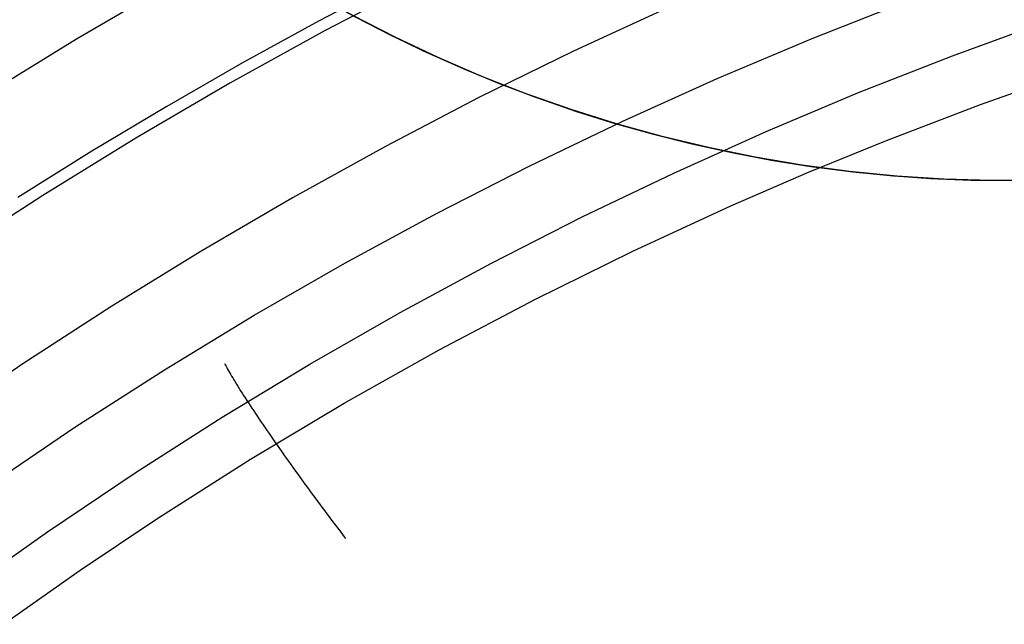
# Model space of a CAD drawing. Header units: millimetres. Extents: x -118 to 118, y -118 to 118.
# Tile 31 of 68: x -58 to -34, y 81 to 96. Entities that reach past the tile are written whole.
import ezdxf

# ---------------------------------------------------------------- set-up
doc = ezdxf.new("R2010")
doc.units = ezdxf.units.MM
doc.header["$MEASUREMENT"] = 0
doc.layers.add('Predefinito', color=5, linetype='Continuous')

msp = doc.modelspace()

# ---------------------------------------------------------------- linework, layer by layer
at = {"layer": 'Predefinito'}
for points in [[(-33.55795327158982, 103.1759115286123), (-36.05684077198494, 102.3078549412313), (-38.54321304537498, 101.3741763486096), (-41.01593278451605, 100.3752627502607), (-43.45925629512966, 99.31809276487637), (-45.88144188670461, 98.19960450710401), (-48.28248955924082, 97.01979797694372), (-50.66239931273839, 95.77867317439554), (-53.00878742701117, 94.48312186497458), (-55.32517043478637, 93.13146881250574), (-57.61192399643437, 91.72346396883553), (-59.86942377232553, 90.2588572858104)], [(-40.67996575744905, 91.46425158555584), (-38.76808179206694, 92.2913194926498), (-36.84739027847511, 93.07511248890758), (-34.53225513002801, 93.95859806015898), (-32.20867709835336, 94.77991750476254), (-29.87883970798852, 95.53960179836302), (-27.54492648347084, 96.23818191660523), (-25.20912094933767, 96.87618883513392), (-22.87360663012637, 97.4541535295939), (-20.54056705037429, 97.9726069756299), (-18.21218573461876, 98.4320801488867), (-15.89074805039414, 98.83321063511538), (-13.57894673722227, 99.17706246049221), (-11.27957637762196, 99.4648062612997), (-8.995431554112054, 99.6976126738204), (-6.728206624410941, 99.87665327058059), (-4.475195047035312, 100.0031033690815), (-2.232590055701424, 100.0781392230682), (0.0034151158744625, 100.1029370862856), (1.748979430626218, 100.0879134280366), (3.495968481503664, 100.0423463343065), (5.247512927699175, 99.96565797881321), (7.006743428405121, 99.85727053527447)], [(-54.8813724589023, 99.34930782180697), (-54.12012276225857, 98.77010069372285), (-53.33805907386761, 98.20903579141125), (-52.53578501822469, 97.66714893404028), (-51.71396952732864, 97.14545190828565), (-50.87334587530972, 96.6449274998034), (-50.01471027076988, 96.1665245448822), (-49.13892000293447, 95.71115304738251), (-48.24689114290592, 95.2796794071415), (-47.3395958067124, 94.87292180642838), (-46.41805899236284, 94.4916458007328), (-45.48335500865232, 94.1365601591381), (-44.53660351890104, 93.80831299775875), (-43.57896522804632, 93.50748824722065), (-42.61163724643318, 93.23460249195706), (-41.63584816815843, 92.99010221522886), (-40.65285290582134, 92.77436147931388), (-39.6639273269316, 92.5876800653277), (-38.67036273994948, 92.43028209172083), (-37.67346027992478, 92.30231512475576), (-36.67452524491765, 92.20384978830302), (-35.67486143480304, 92.1348798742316), (-34.67576554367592, 92.09532294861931), (-33.67852165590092, 92.08502144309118)], [(-33.08454721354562, 92.09272582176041), (-34.25597084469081, 92.08743642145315), (-35.4268866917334, 92.12232740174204), (-36.59591695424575, 92.19735770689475), (-37.76168605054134, 92.31243904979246), (-38.92282223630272, 92.46743601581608), (-40.07795921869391, 92.66216622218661), (-41.22573776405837, 92.89640053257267), (-42.36480729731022, 93.16986332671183), (-43.4938274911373, 93.48223282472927), (-44.61146984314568, 93.8331414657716), (-45.71641923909, 94.2221763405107), (-46.80737550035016, 94.64887967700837), (-47.88305491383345, 95.11274937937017), (-48.94219174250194, 95.61323961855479), (-49.98353971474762, 96.14976147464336), (-51.00587349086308, 96.72168362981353), (-52.00799010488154, 97.32833311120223), (-52.9887103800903, 97.96899608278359), (-53.94688031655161, 98.64291868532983), (-54.88137244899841, 99.34930792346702)], [(-58.58074736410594, 81.17182374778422), (-56.69217648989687, 82.50250274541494), (-54.77746668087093, 83.78632670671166), (-52.50247934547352, 85.23005660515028), (-50.1966567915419, 86.60753188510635)]]:
    msp.add_lwpolyline(points, dxfattribs=at)
at = {"layer": 'Predefinito', "extrusion": (0.8039747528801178, 0.5913479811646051, 0.06270695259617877)}
msp.add_lwpolyline([(102.0428052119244, -145.003396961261), (102.0068752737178, -144.9121836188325), (101.9686235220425, -144.8214536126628), (101.9280555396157, -144.7312938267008), (101.8851811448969, -144.6417915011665), (101.840014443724, -144.5530339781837), (101.7925738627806, -144.4651084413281), (101.7428821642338, -144.3781016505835), (101.6909664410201, -144.2920996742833), (101.6368580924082, -144.2071876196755), (101.5805927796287, -144.1234493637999), (101.5222103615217, -144.0409672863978), (101.4617548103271, -143.9598220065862), (101.3992741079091, -143.8800921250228), (101.3348201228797, -143.8018539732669), (101.2684484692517, -143.725181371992), (101.200218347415, -143.6501453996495), (101.1301923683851, -143.5768141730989), (101.0584363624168, -143.5052526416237), (100.9850191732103, -143.4355223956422), (100.9100124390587, -143.3676814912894), (100.8334903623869, -143.3017842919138), (100.7555294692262, -143.2378813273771), (100.6762083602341, -143.1760191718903), (100.5956074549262, -143.1162403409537), (100.5138087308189, -143.0585832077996), (100.4308954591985, -143.0030819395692), (100.3469519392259, -142.949766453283), (100.2620632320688, -142.8986623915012), (100.1763148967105, -142.8497911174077), (100.0897927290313, -142.8031697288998), (100.0025825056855, -142.7588110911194), (99.91476973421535, -142.7167238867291), (99.82600521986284, -142.6767231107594), (99.73592270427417, -142.6386611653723), (99.64458430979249, -142.6025979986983), (99.55205548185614, -142.5685910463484), (99.45840486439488, -142.5366950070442), (99.36370415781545, -142.5069616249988), (99.26802795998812, -142.4794394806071), (99.17145359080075, -142.4541737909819), (99.07406090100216, -142.4312062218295), (98.97593206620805, -142.4105747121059), (98.87715136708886, -142.3923133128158), (98.77780495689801, -142.3764520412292), (98.6779806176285, -142.3630167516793), (98.5777675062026, -142.3520290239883), (98.47725589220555, -142.3435060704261), (98.37653688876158, -142.3374606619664), (98.27570217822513, -142.3339010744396), (98.1748437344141, -142.3328310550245), (98.07405354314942, -142.3342498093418), (97.9734233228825, -142.3381520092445), (97.87304424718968, -142.3445278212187), (97.77300667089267, -142.3533629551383), (97.67339986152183, -142.3646387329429), (97.57431173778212, -142.378332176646), (97.47582861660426, -142.3944161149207), (97.37803497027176, -142.4128593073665), (97.28101319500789, -142.4336265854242), (97.1848433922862, -142.4566790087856), (97.08960316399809, -142.4819740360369), (96.99536742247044, -142.5094657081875), (96.90220821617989, -142.5391048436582), (96.81019457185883, -142.5708392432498)], dxfattribs=at)
at = {"layer": 'Predefinito', "extrusion": (0.7436432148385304, 0.668075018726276, 0.02589475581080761)}
msp.add_lwpolyline([(103.9773834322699, -144.0287687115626), (103.9457060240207, -143.9390289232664), (103.9116947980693, -143.849651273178), (103.8753493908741, -143.760724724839), (103.8366738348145, -143.6723389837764), (103.7956766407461, -143.5845842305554), (103.7523708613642, -143.4975508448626), (103.7067741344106, -143.411329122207), (103.6589087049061, -143.3260089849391), (103.6088014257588, -143.2416796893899), (103.5564837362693, -143.1584295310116), (103.5019916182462, -143.0763455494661), (103.4453655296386, -142.9955132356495), (103.3866503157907, -142.9160162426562), (103.3258950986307, -142.8379361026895), (103.2631531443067, -142.7613519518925), (103.1984817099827, -142.6863402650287), (103.1319418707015, -142.6129746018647), (103.063598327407, -142.5413253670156), (102.9935191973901, -142.4714595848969), (102.9217757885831, -142.4034406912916), (102.8484423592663, -142.3373283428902), (102.7735958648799, -142.2731782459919), (102.6973156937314, -142.2110420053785), (102.6196833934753, -142.1509669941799), (102.5407823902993, -142.0929962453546), (102.4606977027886, -142.0371683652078), (102.379515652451, -141.9835174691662), (102.2973235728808, -141.9320731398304), (102.2142095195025, -141.8828604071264), (102.1302619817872, -141.8358997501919), (102.0455695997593, -141.7912071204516), (101.9602208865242, -141.7487939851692), (101.8738814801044, -141.708476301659), (101.7861993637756, -141.6701073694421), (101.6972390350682, -141.6337494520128), (101.6070685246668, -141.5994620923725), (101.5157592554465, -141.5673018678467), (101.4233858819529, -141.5373221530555), (101.3300261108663, -141.5095728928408), (101.2357605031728, -141.4841003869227), (101.1406722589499, -141.4609470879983), (101.0448469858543, -141.4401514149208), (100.9483724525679, -141.421747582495), (100.8513383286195, -141.4057654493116), (100.7538359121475, -141.3922303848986), (100.6559578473, -141.3811631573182), (100.5577978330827, -141.3725798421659), (100.4594503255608, -141.3664917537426), (100.3610102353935, -141.3629053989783), (100.26257262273, -141.3618224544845), (100.1642323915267, -141.3632397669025), (100.0660839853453, -141.367149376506), (99.9682210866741, -141.373538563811), (99.8707363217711, -141.3823899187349), (99.77372097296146, -141.3936814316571), (99.67726470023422, -141.4073866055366), (99.58145527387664, -141.4234745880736), (99.48637831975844, -141.4419103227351), (99.3921170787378, -141.4626547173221), (99.29875218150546, -141.4856648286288), (99.20636144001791, -141.5108940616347), (99.11501965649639, -141.5382923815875), (99.02479845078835, -141.5678065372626), (98.93576610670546, -141.5993802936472)], dxfattribs=at)
at = {"layer": 'Predefinito'}
for points in [[(0.0526627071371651, 111.4334624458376, -161.0000000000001), (-2.63526454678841, 111.4032610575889, -161.0000000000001), (-5.322359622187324, 111.3070341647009, -161.0000000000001), (-8.007321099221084, 111.1446923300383, -161.0000000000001), (-10.68884755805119, 110.9161461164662, -161.0000000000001), (-13.36563757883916, 110.6213060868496, -161.0000000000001), (-16.03638974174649, 110.2600828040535, -161), (-18.69980262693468, 109.8323868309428, -161), (-21.35457481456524, 109.3381287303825, -161), (-23.99940181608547, 108.7772076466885, -160.9999660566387), (-26.63298095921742, 108.1495310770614, -160.9998882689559), (-29.25401354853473, 107.4550221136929, -160.9998027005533), (-31.86120088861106, 106.6936038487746, -160.9997454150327), (-34.45304932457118, 105.8652565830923, -160.9997651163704), (-37.02771374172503, 104.9707287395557, -160.9998502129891), (-39.58336825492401, 104.0110955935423, -160.9999463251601), (-42.11818697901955, 102.9874324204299, -160.9999990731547), (-44.62699794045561, 101.9023490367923, -161.0000104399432), (-47.11193740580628, 100.7554196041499, -161.000018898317), (-49.57143745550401, 99.54764194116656, -161.0000247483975), (-52.00393016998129, 98.28001386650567, -161.0000282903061), (-54.40784762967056, 96.95353319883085, -161.0000298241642), (-56.78162191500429, 95.56919775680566, -161.0000296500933), (-59.12368510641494, 94.12800535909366, -161.0000280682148)], [(-33.1594573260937, 103.5944866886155, -153.6789929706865), (-35.17483011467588, 102.9111036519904, -153.6791998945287), (-37.17858140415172, 102.1868698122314, -153.6793910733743), (-39.16992586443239, 101.4222848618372, -153.6795667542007), (-41.14807816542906, 100.6178484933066, -153.6797271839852), (-43.1122529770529, 99.7740603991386, -153.6798726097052), (-45.06166496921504, 98.89142027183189, -153.6800032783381), (-46.99552881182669, 97.97042780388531, -153.6801194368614), (-48.91305917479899, 97.01158268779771, -153.6802213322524), (-50.81347072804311, 96.01538461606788, -153.6803092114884), (-52.69597814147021, 94.98233328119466, -153.6803833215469), (-54.55979608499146, 93.91292837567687, -153.6804439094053), (-56.40413922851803, 92.8076695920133, -153.6804912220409), (-58.22822224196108, 91.6670566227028, -153.6805255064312)], [(-32.58263186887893, 100.0969214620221, -143.6790522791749), (-35.0152712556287, 99.25244218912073, -143.6792926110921), (-37.4298784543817, 98.34685029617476, -143.6795215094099), (-39.82490689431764, 97.38067596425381, -143.6797305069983), (-42.19882029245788, 96.35453698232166, -143.6799128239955), (-44.55012351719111, 95.2694015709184, -143.6800684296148), (-46.87733172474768, 94.12632555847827, -143.6801989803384), (-49.17896007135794, 92.92636477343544, -143.6803061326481), (-51.45352371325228, 91.67057504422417, -143.6803915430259), (-53.69953780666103, 90.36001219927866, -143.6804568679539), (-55.91551750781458, 88.99573206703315, -143.6805037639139), (-58.09997797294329, 87.57879047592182, -143.6805338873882), (-60.25143333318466, 86.11020780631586, -143.6805484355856)], [(-54.88137253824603, 99.34930783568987, -99.99883818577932), (-54.0950748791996, 98.75161949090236, -99.9988630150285), (-53.29182305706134, 98.17691838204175, -99.9988933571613), (-52.47229566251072, 97.62567529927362, -99.99892919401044), (-51.63717128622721, 97.0983610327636, -99.99897050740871), (-50.78713806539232, 96.59543355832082, -99.99901727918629), (-49.9229173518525, 96.11729655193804, -99.99906949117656), (-49.04523754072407, 95.6643393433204, -99.99912712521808), (-48.15482702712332, 95.23695126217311, -99.99919016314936), (-47.25141967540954, 94.83507912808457, -99.99925866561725), (-46.33675763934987, 94.4595278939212, -99.99933254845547), (-45.4116119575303, 94.1106011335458, -99.99941179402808), (-44.47675366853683, 93.78860242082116, -99.99949638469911), (-43.53296030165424, 93.49382063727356, -99.99958630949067), (-42.58102937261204, 93.22648391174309, -99.99968154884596), (-41.62176189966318, 92.98680468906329, -99.99978207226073), (-40.65595890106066, 92.77499541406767, -99.99988784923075), (-39.68513192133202, 92.59137607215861, -99.99999744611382), (-38.70939974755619, 92.4359171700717, -100.0001076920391), (-37.72958031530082, 92.30873693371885, -100.0002157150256), (-36.74649156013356, 92.20995358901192, -100.0003186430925), (-35.76095424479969, 92.13966964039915, -100.0004136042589), (-34.77379458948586, 92.09792420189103, -100.000497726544), (-33.78583871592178, 92.0847404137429, -100.0005681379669)], [(-58.9404809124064, 84.58944267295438, -141.4004983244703), (-56.7958289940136, 86.03878209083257, -141.4013236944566), (-54.61844700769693, 87.43347363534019, -141.4018407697), (-52.41122750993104, 88.77229608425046, -141.4020502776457), (-50.17706431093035, 90.05408208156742, -141.4019648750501), (-47.91851717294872, 91.27789445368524, -141.401597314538), (-45.63780249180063, 92.44300386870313, -141.4009603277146), (-43.33678605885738, 93.54886588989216, -141.4000665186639), (-41.01697743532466, 94.59509769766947, -141.3989282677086), (-38.67952546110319, 95.58145470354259, -141.3975576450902), (-36.32543852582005, 96.50783506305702, -141.3959707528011), (-33.95633426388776, 97.37430979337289, -141.394200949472), (-31.57390765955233, 98.180970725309, -141.3922856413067)], [(-59.64509356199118, 81.92921051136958, -145.0593282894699), (-57.49980450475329, 83.44891246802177, -145.0592996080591), (-55.31719662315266, 84.91518202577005, -145.0581403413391), (-53.19427076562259, 86.26786810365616, -145.0559518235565), (-51.03977458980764, 87.56968424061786, -145.0527667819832), (-48.81824526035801, 88.84007647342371, -145.0485965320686), (-46.58242942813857, 90.04764213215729, -145.0436033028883), (-44.33629386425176, 91.19151145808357, -145.0379162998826), (-42.07905265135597, 92.27308368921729, -145.0317300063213), (-39.81153033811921, 93.29289038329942, -145.0252077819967), (-37.53369805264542, 94.25182172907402, -145.0184825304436), (-35.2266954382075, 95.15751907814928, -145.011708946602), (-32.90581225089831, 96.003286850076, -145.0051902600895)], [(-50.1966567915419, 86.60753188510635, -141.251960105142), (-47.85255554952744, 87.92433947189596, -141.2518128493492), (-45.48302069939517, 89.17313450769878, -141.2517536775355), (-43.09127468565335, 90.3531877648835, -141.2518133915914), (-40.67996575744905, 91.46425158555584, -141.251960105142)]]:
    msp.add_polyline3d(points, dxfattribs=at)

doc.saveas('drawing.dxf')
